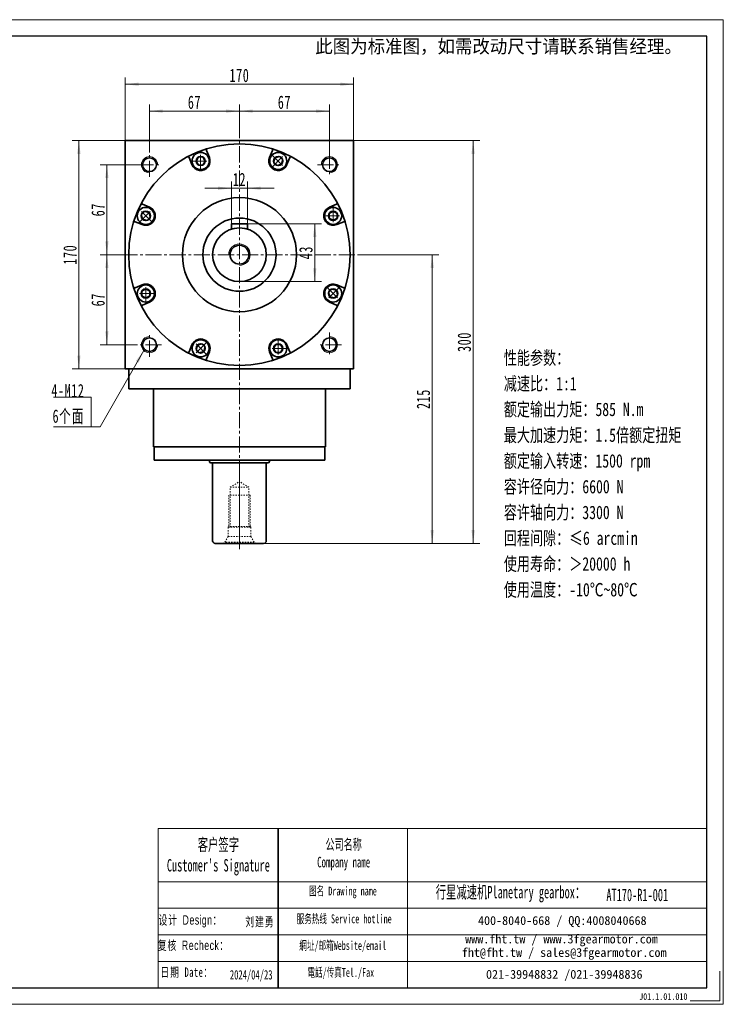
# Model space of a CAD drawing. Header units: millimetres. Extents: x 1760 to 2802, y 1460 to 2194.
# Tile 3 of 3: x 2278 to 2802, y 1460 to 2194. Entities that reach past the tile are written whole.
import ezdxf

# ---------------------------------------------------------------- set-up
doc = ezdxf.new("R2010")
doc.units = ezdxf.units.MM
doc.set_wipeout_variables(frame=1)
doc.linetypes.add('点画线', pattern=[18, 12, -2, 2, -2])
doc.linetypes.add('虚线', pattern=[2, 1, -1])
doc.layers.get('0').update_dxf_attribs({"lineweight": 35})
doc.layers.add('6文字层', color=3, linetype='Continuous')
for name, color, linetype, lineweight in [('7标注层', 4, 'Continuous', 18), ('SLD-0', 7, 'Continuous', 18), ('中心线层', 1, '点画线', 18), ('图框_外框线', 7, 'Continuous', 18), ('尺寸线层', 3, 'Continuous', 18), ('粗实线层', 7, 'Continuous', 35)]:
    doc.layers.add(name, color=color, linetype=linetype, lineweight=lineweight)
doc.styles.add('SLDTEXTSTYLE4', font='txt', dxfattribs={"width": 0.611111})
doc.styles.add('标准', font='txt', dxfattribs={"width": 0.667})
doc.styles.add('样式 1', font='txt', dxfattribs={"width": 0.8})
doc.dimstyles.new('a4-1-1.5', dxfattribs={"dimtxt": 4.5, "dimasz": 4.5, "dimexe": 2.25, "dimexo": 0, "dimgap": 0.75, "dimtad": 1, "dimdec": 3, "dimdsep": 46, "dimtxsty": '标准', "dimblk": '_CAXARROW', "dimcen": 0, "dimdle": 9, "dimazin": 2, "dimtfac": 0.707107, "dimtdec": 3, "dimtix": 1, "dimtmove": 2, "dimatfit": 3, "dimfxl": 0, "dimfrac": 2, "dimtolj": 1, "dimarcsym": 0})

# ---------------------------------------------------------------- blocks, each defined once
blk = doc.blocks.new('*X19')
at = {"layer": '尺寸线层', "linetype": 'Continuous'}
for points in [[(2356.45, 2145.54), (2366.35, 2146.78), (2366.35, 2144.3)], [(2526.45, 2145.54), (2516.55, 2146.78), (2516.55, 2144.3)]]:
    blk.add_hatch(color=0, dxfattribs=at).paths.add_polyline_path(points, flags=0)
at = {"layer": '尺寸线层', "color": 0, "linetype": 'Continuous'}
for p, q in [((2356.45, 2103.63), (2356.45, 2150.49)), ((2526.45, 2103.63), (2526.45, 2150.49)), ((2356.45, 2145.54), (2526.45, 2145.54))]:
    blk.add_line(p, q, dxfattribs=at)
at = {"layer": '尺寸线层', "color": 0, "insert": (2441.45, 2152.09), "char_height": 9.9, "width": 26.3133, "attachment_point": 5, "line_spacing_factor": 1.15057, "style": '标准'}
blk.add_mtext('\\T1.1;170', dxfattribs=at)
blk = doc.blocks.new('_CAXARROW')
blk.add_hatch(color=0).paths.add_polyline_path([(0, 0), (-1, 0.125), (-1, -0.125)], flags=0)
blk = doc.blocks.new('*X20')
at = {"layer": '尺寸线层', "linetype": 'Continuous'}
for points in [[(2615.48, 2103.63), (2616.72, 2093.73), (2614.24, 2093.73)], [(2615.48, 1803.63), (2616.72, 1813.53), (2614.24, 1813.53)]]:
    blk.add_hatch(color=0, dxfattribs=at).paths.add_polyline_path(points, flags=0)
at = {"layer": '尺寸线层', "color": 0, "linetype": 'Continuous'}
for p, q in [((2526.45, 2103.63), (2620.43, 2103.63)), ((2615.48, 2103.63), (2615.48, 1803.63)), ((2459.45, 1803.63), (2620.43, 1803.63))]:
    blk.add_line(p, q, dxfattribs=at)
at = {"layer": '尺寸线层', "color": 0, "insert": (2608.94, 1953.63), "char_height": 9.9, "width": 26.0277, "attachment_point": 5, "rotation": 90, "line_spacing_factor": 1.15057, "style": '标准'}
blk.add_mtext('\\T1.1;300', dxfattribs=at)
blk = doc.blocks.new('*X21')
at = {"layer": '尺寸线层', "linetype": 'Continuous'}
for points in [[(2584.99, 2018.63), (2586.23, 2008.73), (2583.75, 2008.73)], [(2584.99, 1803.63), (2586.23, 1813.53), (2583.75, 1813.53)]]:
    blk.add_hatch(color=0, dxfattribs=at).paths.add_polyline_path(points, flags=0)
at = {"layer": '尺寸线层', "color": 0, "linetype": 'Continuous'}
for p, q in [((2529.45, 2018.63), (2589.94, 2018.63)), ((2584.99, 2018.63), (2584.99, 1803.63)), ((2459.45, 1803.63), (2589.94, 1803.63))]:
    blk.add_line(p, q, dxfattribs=at)
at = {"layer": '尺寸线层', "color": 0, "insert": (2578.44, 1911.13), "char_height": 9.9, "width": 26.0991, "attachment_point": 5, "rotation": 90, "line_spacing_factor": 1.15057, "style": '标准'}
blk.add_mtext('\\T1.1;215', dxfattribs=at)
blk = doc.blocks.new('*X22')
at = {"layer": '尺寸线层', "linetype": 'Continuous'}
for points in [[(2374.45, 2125.55), (2384.35, 2126.79), (2384.35, 2124.31)], [(2441.45, 2125.55), (2431.55, 2126.79), (2431.55, 2124.31)]]:
    blk.add_hatch(color=0, dxfattribs=at).paths.add_polyline_path(points, flags=0)
at = {"layer": '尺寸线层', "color": 0, "linetype": 'Continuous'}
for p, q in [((2374.45, 2094.63), (2374.45, 2130.5)), ((2441.45, 2106.63), (2441.45, 2130.5)), ((2374.45, 2125.55), (2441.45, 2125.55))]:
    blk.add_line(p, q, dxfattribs=at)
at = {"layer": '尺寸线层', "color": 0, "insert": (2407.95, 2132.1), "char_height": 9.9, "width": 19.8, "attachment_point": 5, "line_spacing_factor": 1.15057, "style": '标准'}
blk.add_mtext('\\T1.1;67', dxfattribs=at)
blk = doc.blocks.new('*X23')
at = {"layer": '尺寸线层', "linetype": 'Continuous'}
for points in [[(2441.45, 2125.55), (2451.35, 2126.79), (2451.35, 2124.31)], [(2508.45, 2125.55), (2498.55, 2126.79), (2498.55, 2124.31)]]:
    blk.add_hatch(color=0, dxfattribs=at).paths.add_polyline_path(points, flags=0)
at = {"layer": '尺寸线层', "color": 0, "linetype": 'Continuous'}
for p, q in [((2441.45, 2106.63), (2441.45, 2130.5)), ((2508.45, 2094.63), (2508.45, 2130.5)), ((2441.45, 2125.55), (2508.45, 2125.55))]:
    blk.add_line(p, q, dxfattribs=at)
at = {"layer": '尺寸线层', "color": 0, "insert": (2474.95, 2132.1), "char_height": 9.9, "width": 19.8, "attachment_point": 5, "line_spacing_factor": 1.15057, "style": '标准'}
blk.add_mtext('\\T1.1;67', dxfattribs=at)
blk = doc.blocks.new('*X24')
at = {"layer": '尺寸线层', "linetype": 'Continuous'}
for points in [[(2342.73, 2085.63), (2343.96, 2075.73), (2341.49, 2075.73)], [(2342.73, 2018.63), (2343.96, 2028.53), (2341.49, 2028.53)]]:
    blk.add_hatch(color=0, dxfattribs=at).paths.add_polyline_path(points, flags=0)
at = {"layer": '尺寸线层', "color": 0, "linetype": 'Continuous'}
for p, q in [((2365.45, 2085.63), (2337.78, 2085.63)), ((2342.73, 2085.63), (2342.73, 2018.63)), ((2353.45, 2018.63), (2337.78, 2018.63))]:
    blk.add_line(p, q, dxfattribs=at)
at = {"layer": '尺寸线层', "color": 0, "insert": (2336.18, 2052.13), "char_height": 9.9, "width": 19.8, "attachment_point": 5, "rotation": 90, "line_spacing_factor": 1.15057, "style": '标准'}
blk.add_mtext('\\T1.1;67', dxfattribs=at)
blk = doc.blocks.new('*X25')
at = {"layer": '尺寸线层', "linetype": 'Continuous'}
for points in [[(2342.73, 2018.63), (2343.96, 2008.73), (2341.49, 2008.73)], [(2342.73, 1951.63), (2343.96, 1961.53), (2341.49, 1961.53)]]:
    blk.add_hatch(color=0, dxfattribs=at).paths.add_polyline_path(points, flags=0)
at = {"layer": '尺寸线层', "color": 0, "linetype": 'Continuous'}
for p, q in [((2353.45, 2018.63), (2337.78, 2018.63)), ((2342.73, 2018.63), (2342.73, 1951.63)), ((2365.45, 1951.63), (2337.78, 1951.63))]:
    blk.add_line(p, q, dxfattribs=at)
at = {"layer": '尺寸线层', "color": 0, "insert": (2336.18, 1985.13), "char_height": 9.9, "width": 19.8, "attachment_point": 5, "rotation": 90, "line_spacing_factor": 1.15057, "style": '标准'}
blk.add_mtext('\\T1.1;67', dxfattribs=at)
blk = doc.blocks.new('*X26')
at = {"layer": '尺寸线层', "linetype": 'Continuous'}
for points in [[(2321.86, 2103.63), (2323.1, 2093.73), (2320.62, 2093.73)], [(2321.86, 1933.63), (2323.1, 1943.53), (2320.62, 1943.53)]]:
    blk.add_hatch(color=0, dxfattribs=at).paths.add_polyline_path(points, flags=0)
at = {"layer": '尺寸线层', "color": 0, "linetype": 'Continuous'}
for p, q in [((2356.45, 2103.63), (2316.91, 2103.63)), ((2321.86, 2103.63), (2321.86, 1933.63)), ((2356.45, 1933.63), (2316.91, 1933.63))]:
    blk.add_line(p, q, dxfattribs=at)
at = {"layer": '尺寸线层', "color": 0, "insert": (2315.31, 2018.63), "char_height": 9.9, "width": 26.3133, "attachment_point": 5, "rotation": 90, "line_spacing_factor": 1.15057, "style": '标准'}
blk.add_mtext('\\T1.1;170', dxfattribs=at)
blk = doc.blocks.new('*X27')
at = {"layer": '尺寸线层', "linetype": 'Continuous'}
for points in [[(2497.52, 2041.63), (2498.76, 2031.73), (2496.28, 2031.73)], [(2497.52, 1998.63), (2498.76, 2008.53), (2496.28, 2008.53)]]:
    blk.add_hatch(color=0, dxfattribs=at).paths.add_polyline_path(points, flags=0)
at = {"layer": '尺寸线层', "color": 0, "linetype": 'Continuous'}
for p, q in [((2447.45, 2041.63), (2502.47, 2041.63)), ((2497.52, 2041.63), (2497.52, 1998.63)), ((2441.45, 1998.63), (2502.47, 1998.63))]:
    blk.add_line(p, q, dxfattribs=at)
at = {"layer": '尺寸线层', "color": 0, "insert": (2490.97, 2020.13), "char_height": 9.9, "width": 19.8, "attachment_point": 5, "rotation": 90, "line_spacing_factor": 1.15057, "style": '标准'}
blk.add_mtext('\\T1.1;43', dxfattribs=at)
blk = doc.blocks.new('*X28')
at = {"layer": '尺寸线层', "linetype": 'Continuous'}
for points in [[(2435.45, 2068.1), (2425.55, 2066.86), (2425.55, 2069.34)], [(2447.45, 2068.1), (2457.35, 2066.86), (2457.35, 2069.34)]]:
    blk.add_hatch(color=0, dxfattribs=at).paths.add_polyline_path(points, flags=0)
at = {"layer": '尺寸线层', "color": 0, "linetype": 'Continuous'}
for p, q in [((2467.25, 2068.1), (2415.65, 2068.1)), ((2435.45, 2041.63), (2435.45, 2073.05)), ((2447.45, 2041.63), (2447.45, 2073.05))]:
    blk.add_line(p, q, dxfattribs=at)
at = {"layer": '尺寸线层', "color": 0, "insert": (2441.45, 2074.65), "char_height": 9.9, "width": 19.8, "attachment_point": 5, "line_spacing_factor": 1.15057, "style": '标准'}
blk.add_mtext('\\T1.1;12', dxfattribs=at)
blk = doc.blocks.new('*X29')
at = {"layer": '中心线层', "linetype": '点画线', "lineweight": 18}
for p, q in [((0, -7.37), (0, 7.37)), ((-7.37, 0), (7.37, 0))]:
    blk.add_line(p, q, dxfattribs=at)
at = {"layer": '粗实线层'}
for p, q in [((-3.46, 0), (-1.73, 3)), ((-3.46, 0), (-1.73, -3)), ((-1.73, 3), (1.73, 3)), ((3.46, 0), (1.73, 3)), ((3.46, 0), (1.73, 3)), ((3.46, 0), (1.73, -3)), ((-1.73, -3), (1.73, -3))]:
    blk.add_line(p, q, dxfattribs=at)
blk.add_circle((0, 0), 3.46, dxfattribs=at)
for start, end in [(0, 180), (180, 360)]:
    blk.add_arc((0, 0), 6.37, start, end, dxfattribs=at)
blk = doc.blocks.new('*X30')
at = {"layer": '尺寸线层', "linetype": 'Continuous'}
blk.add_hatch(color=0, dxfattribs=at).paths.add_polyline_path([(39.19, 56.94), (35.35, 47.73), (33.2, 48.96)], flags=0)
at = {"layer": '尺寸线层', "color": 0, "linetype": 'Continuous'}
blk.add_line((39.19, 56.94), (6.6, 0), dxfattribs=at)
at = {"layer": '尺寸线层', "color": 0}
for p, q in [((0, 22.2), (-28.12, 22.2)), ((0, 0), (0, 22.2)), ((6.6, 0), (0, 0)), ((0, 0), (-28.12, 0))]:
    blk.add_line(p, q, dxfattribs=at)
at = {"layer": '尺寸线层', "color": 0, "insert": (-4.95, 1.98), "char_height": 9.9, "width": 46.3445, "attachment_point": 9, "line_spacing_factor": 1.15057, "style": '标准'}
blk.add_mtext('\\T1.1;4-M12\\P6个面', dxfattribs=at)
blk = doc.blocks.new('m16螺纹中心孔_7')
at = {"layer": '中心线层', "linetype": '点画线', "lineweight": 18}
blk.add_line((49.71, 0), (-4.25, 0), dxfattribs=at)
at = {"layer": '粗实线层', "color": 6, "linetype": '虚线', "lineweight": 18}
for p, q in [((0, -12.65), (0, 12.65)), ((0, 12.65), (0.99, 10.93)), ((5.2, 8.5), (0.99, 10.93)), ((0.99, -10.93), (0.99, 10.93)), ((12, 8.5), (5.2, 8.5)), ((5.2, -8.5), (5.2, 8.5)), ((12.5, 8), (12, 8.5)), ((12, -8.5), (12, 8.5)), ((36, 8), (12.5, 8)), ((12.5, -8), (12.5, 8)), ((36, -8), (36, 8)), ((12, 7), (42, 7)), ((42, 7), (46.04, 0)), ((42, 7), (42, -7)), ((42, -7), (46.04, 0)), ((12, -7), (42, -7)), ((0, -12.65), (0.99, -10.93)), ((5.2, -8.5), (0.99, -10.93)), ((12, -8.5), (5.2, -8.5)), ((12.5, -8), (12, -8.5)), ((36, -8), (12.5, -8))]:
    blk.add_line(p, q, dxfattribs=at)
blk = doc.blocks.new('提示字样')
at = {"layer": '6文字层', "insert": (1.21, 11.52), "char_height": 10, "width": 317.6795, "attachment_point": 1}
blk.add_mtext('{\\C1;此图为标准图，如需改动尺寸请联系销售经理。}', dxfattribs=at)

msp = doc.modelspace()

# ---------------------------------------------------------------- linework, layer by layer
msp.add_line((2470.2808, 1591.2975), (2470.2808, 1472.7874))
at = {"layer": '7标注层', "color": 0}
msp.add_line((2380.8834, 1591.2975), (2380.8834, 1472.8076), dxfattribs=at)
at = {"layer": '中心线层'}
for p, q in [((2441.4493, 1799.3834), (2441.4493, 2106.6334)), ((2374.4493, 2076.6334), (2374.4493, 2094.6334)), ((2508.4493, 2094.6334), (2508.4493, 2076.6334)), ((2365.4493, 2085.6334), (2383.4493, 2085.6334)), ((2499.4493, 2085.6334), (2517.4493, 2085.6334)), ((2353.4493, 2018.6334), (2529.4493, 2018.6334)), ((2374.4493, 1942.6334), (2374.4493, 1960.6334)), ((2508.4493, 1960.6334), (2508.4493, 1942.6334)), ((2383.4493, 1951.6334), (2365.4493, 1951.6334)), ((2517.4493, 1951.6334), (2499.4493, 1951.6334))]:
    msp.add_line(p, q, dxfattribs=at)
at = {"layer": '图框_外框线'}
for p, q in [((2380.8834, 1591.2975), (2470.2808, 1591.2975)), ((2470.2808, 1591.2975), (2470.2808, 1472.8076)), ((2470.2808, 1591.2975), (2789.4551, 1591.2975)), ((2566.6004, 1591.2975), (2566.6004, 1472.8076)), ((2380.8834, 1551.7573), (2470.2808, 1551.7573)), ((2470.2808, 1551.7573), (2789.4551, 1551.7573)), ((2380.8834, 1531.9873), (2789.4551, 1531.9873)), ((2380.8834, 1512.2172), (2789.4551, 1512.2172)), ((2380.8834, 1492.4471), (2789.4551, 1492.4471))]:
    msp.add_line(p, q, dxfattribs=at)
at = {"layer": '图框_外框线', "color": 3}
msp.add_lwpolyline([(2799.3292, 1485.1503), (2799.3292, 1462.9335), (2777.1124, 1462.9335)], dxfattribs=at)
at = {"layer": '粗实线层'}
for p, q in [((2356.4493, 1933.6334), (2356.4493, 2103.6334)), ((2356.4493, 2103.6334), (2526.4493, 2103.6334)), ((2526.4493, 1933.6334), (2526.4493, 2103.6334)), ((2447.4493, 2041.6334), (2435.4493, 2041.6334)), ((2435.4493, 2041.6334), (2435.4493, 2037.7122)), ((2447.4493, 2037.7122), (2447.4493, 2041.6334)), ((2358.9493, 1933.6334), (2358.9493, 1918.6334)), ((2523.9493, 1933.6334), (2523.9493, 1918.6334)), ((2358.9493, 1918.6334), (2523.9493, 1918.6334)), ((2377.4493, 1875.6334), (2377.4493, 1918.6334)), ((2505.4493, 1875.6334), (2505.4493, 1918.6334)), ((2377.4493, 1875.6334), (2505.4493, 1875.6334)), ((2377.9493, 1865.6334), (2377.9493, 1875.6334)), ((2504.9493, 1865.6334), (2504.9493, 1875.6334)), ((2377.9493, 1865.6334), (2504.9493, 1865.6334)), ((2419.1993, 1865.6334), (2419.1993, 1864.6334)), ((2462.6993, 1863.6334), (2420.1993, 1863.6334)), ((2421.4493, 1805.6334), (2421.4493, 1863.6334)), ((2461.4493, 1805.6334), (2461.4493, 1863.6334)), ((2463.6993, 1865.6334), (2463.6993, 1864.6334)), ((2423.4493, 1803.6334), (2459.4493, 1803.6334))]:
    msp.add_line(p, q, dxfattribs=at)
msp.add_lwpolyline([(2526.4493, 1933.6334), (2356.4493, 1933.6334)], dxfattribs=at)
for centre, radius in [((2441.4493, 2018.6334), 82.5), ((2374.4493, 2085.6334), 5.1), ((2508.4493, 2085.6334), 5.1), ((2441.4493, 2018.6334), 42.5), ((2441.4493, 2018.6334), 27.25), ((2441.4493, 2018.6334), 20), ((2441.4493, 2018.6334), 7), ((2374.4493, 1951.6334), 5.1), ((2508.4493, 1951.6334), 5.1)]:
    msp.add_circle(centre, radius, dxfattribs=at)
at = {"layer": '粗实线层', "lineweight": 18}
for centre, radius, start, end in [((2374.4493, 2085.6334), 6, 0, 270), ((2508.4493, 2085.6334), 6, 270, 180), ((2441.4493, 2018.6334), 8, 270, 180), ((2374.4493, 1951.6334), 6, 90, 360), ((2508.4493, 1951.6334), 6, 180, 90)]:
    msp.add_arc(centre, radius, start, end, dxfattribs=at)
at = {"layer": '粗实线层'}
for centre, radius, start, end in [((2420.1993, 1864.6334), 1, 180, 270), ((2462.6993, 1864.6334), 1, 269.9999999, 359.9999999), ((2423.4493, 1805.6334), 2, 180, 270), ((2459.4493, 1805.6334), 2, 269.9999999, 359.9999999)]:
    msp.add_arc(centre, radius, start, end, dxfattribs=at)

# ---------------------------------------------------------------- block references
at = {"layer": '尺寸线层'}
msp.add_blockref('*X30', (2331.0166, 1890.4511), dxfattribs=at)
at = {"layer": '粗实线层'}
msp.add_blockref('提示字样', (2496.7092, 2167.2449), dxfattribs=at)
at = {"layer": '粗实线层', "rotation": 90}
msp.add_blockref('m16螺纹中心孔_7', (2441.4493, 1803.6334), dxfattribs=at)

# ---------------------------------------------------------------- texts
at = {"layer": '6文字层', "insert": (2739.1455, 1468.7441), "char_height": 5, "width": 43.304423, "attachment_point": 1, "style": '样式 1'}
msp.add_mtext('J01.1.01.010', dxfattribs=at)
at = {"layer": 'SLD-0', "color": 1, "attachment_point": 2}
for s, insert, char_height, width, style in [("{\\fSimSun|b1|i0|c134|p2;客户签字\\PCustomer's Signature}", (2425.7362, 1583.9824), 9.226036, 114.772837, 'SLDTEXTSTYLE4'), ('{\\fSimSun|b1|i0|c134|p2;公司名称\\PCompany name}', (2519.0515, 1583.4926), 7.908031, 102.384307, 'SLDTEXTSTYLE4'), ('{\\fSimSun|b1|i0|c134|p2;图名 Drawing name}', (2518.511, 1548.113), 6.590026, 84.277757, 'SLDTEXTSTYLE4'), ('{\\fSimSun|b1|i0|c134|p2;  \\H1.1667x;行星减速机Planetary gearbox\\fSimSun|b0|i0|c134|p2;：}', (2640.0022, 1548.6213), 7.908031, 124.374661, 'SLDTEXTSTYLE4'), ('AT170-R1-001', (2737.7025, 1546.5217), 9.226036, 67.142291, 'SLDTEXTSTYLE4'), ('{\\fSimSun|b0|i0|c134|p2;\\T1.1;设计 \\fArial|b0|i0|c0|p34;Design\\fSimSun|b0|i0|c134|p2;：}', (2404.876, 1526.7637), 7, 105.409349, '标准'), ('{\\fSimSun|b0|i0|c134|p2;\\T1.1;刘建勇}', (2456.6721, 1525.4802), 7, 31.971711, '标准'), ('{\\fSimSun|b1|i0|c134|p2;服务热线 Service hotline}', (2519.4455, 1527.3908), 6.590026, 93.893518, 'SLDTEXTSTYLE4'), ('{\\fSimSun|b0|i0|c134|p2;\\T1.1;复核 \\fArial|b0|i0|c0|p34;Recheck\\fSimSun|b0|i0|c134|p2;：}', (2407.1317, 1507.8893), 7, 96.443661, '标准'), ('{\\fSimSun|b1|i0|c134|p2;網址/邮箱Website/email}', (2518.4193, 1507.5361), 6.590026, 97.734315, 'SLDTEXTSTYLE4'), ('{\\T1.1;日期 Date：}', (2402.1811, 1487.8964), 7, 101.872708, '标准'), ('{\\fSimSun|b1|i0|c134|p2;電話/传真Tel./Fax}', (2516.9429, 1487.5266), 6.590026, 98.909772, 'SLDTEXTSTYLE4'), ('2024/04/23', (2450.1874, 1485.958), 7, 31.971711, '标准')]:
    msp.add_mtext(s, dxfattribs=dict(at, insert=insert, char_height=char_height, width=width, style=style))
at = {"layer": 'SLD-0', "color": 1, "char_height": 6.590026, "attachment_point": 2}
for s, insert, width in [('{\\fSimSun|b1|i0|c134|p2;400-8040-668 / QQ:4008040668}', (2681.8921, 1526.1316), 191.871293), ('{\\fSimSun|b1|i0|c134|p2;www.fht.tw / www.3fgearmotor.com }', (2681.2845, 1512.4055), 192.087287), ('{\\fSimSun|b1|i0|c134|p2;fht@fht.tw / sales@3fgearmotor.com }', (2683.2928, 1502.3706), 192.087287), ('{\\fSimSun|b1|i0|c134|p2;021-39948832 /021-39948836 }', (2683.3617, 1486.0857), 146.673174)]:
    msp.add_mtext(s, dxfattribs=dict(at, insert=insert, width=width))
at = {"layer": '尺寸线层', "insert": (2638.3116, 1946.8459), "char_height": 10, "width": 219.055524, "attachment_point": 1, "line_spacing_factor": 1.15057, "style": '标准'}
msp.add_mtext('{\\W0.75;性能参数：\\P减速比：1:1\\P额定输出力矩：585 N.m\\P最大加速力矩：1.5倍额定扭矩\\P额定输入转速：1500 rpm\\P容许径向力：6600 N\\P容许轴向力：3300 N\\P回程间隙：≤6 arcmin\\P使用寿命：＞20000 h\\P使用温度：-10℃~80℃', dxfattribs=at)

# ---------------------------------------------------------------- dimensions: what is measured, and where the dimension line sits
at = {"layer": '尺寸线层'}
for base, p1, p2, angle, picture, middle in [((2526.4493, 2145.5387), (2356.4493, 2103.6334), (2526.4493, 2103.6334), 0, '*X19', (2441.4493, 2152.0852)), ((2441.4493, 2125.5498), (2374.4493, 2094.6334), (2441.4493, 2106.6334), 0, '*X22', (2407.9493, 2132.0963)), ((2508.4493, 2125.5498), (2441.4493, 2106.6334), (2508.4493, 2094.6334), 0, '*X23', (2474.9493, 2132.0963)), ((2321.8579, 1933.6334), (2356.4493, 2103.6334), (2356.4493, 1933.6334), 270, '*X26', (2315.3114, 2018.6334)), ((2615.4818, 1803.6334), (2526.4493, 2103.6334), (2459.4493, 1803.6334), 270, '*X20', (2608.9353, 1953.6334)), ((2342.7254, 2018.6334), (2365.4493, 2085.6334), (2353.4493, 2018.6334), 270, '*X24', (2336.1789, 2052.1334)), ((2497.5214, 1998.6334), (2447.4493, 2041.6334), (2441.4493, 1998.6334), 270, '*X27', (2490.9749, 2020.1334)), ((2342.7254, 1951.6334), (2353.4493, 2018.6334), (2365.4493, 1951.6334), 270, '*X25', (2336.1789, 1985.1334)), ((2584.9898, 1803.6334), (2529.4493, 2018.6334), (2459.4493, 1803.6334), 270, '*X21', (2578.4433, 1911.1334))]:
    dim = msp.add_linear_dim(base=base, p1=p1, p2=p2, angle=angle, dimstyle='a4-1-1.5', override={"dimsah": 1, "dimtfill": 1, "dimtzin": 8}, dxfattribs=at)
    dim.commit()
    dim.dimension.update_dxf_attribs({"geometry": picture, "text_midpoint": middle, "dimtype": 160})
dim = msp.add_linear_dim(base=(2435.4493, 2068.1002), p1=(2447.4493, 2041.6334), p2=(2435.4493, 2041.6334), dimstyle='a4-1-1.5', override={"dimsah": 1, "dimtfill": 1, "dimtzin": 8}, dxfattribs=at)
dim.commit()
dim.dimension.update_dxf_attribs({"geometry": '*X28', "text_midpoint": (2441.4493, 2074.6467), "dimtype": 160})

# ---------------------------------------------------------------- next in the draw order: wipeouts: each hides what was drawn before it
for points in [[(2418.9217, 2088.3863), (2418.8411, 2089.3964), (2418.8411, 2089.3964), (2418.311, 2091.107), (2417.3254, 2092.6021), (2415.9623, 2093.7636), (2414.3297, 2094.4994), (2412.5567, 2094.7513), (2412.5567, 2094.7513), (2410.7838, 2094.4994), (2409.1511, 2093.7636), (2407.7881, 2092.6021), (2406.8025, 2091.107), (2406.2724, 2089.3964), (2406.2724, 2089.3964), (2406.1917, 2088.3863), (2406.1917, 2088.3863), (2406.4086, 2086.7389), (2407.0445, 2085.2038), (2408.056, 2083.8856), (2409.3742, 2082.874), (2410.9094, 2082.2382), (2412.5567, 2082.0213), (2412.5567, 2082.0213), (2414.5236, 2082.3328), (2416.298, 2083.2369), (2417.7061, 2084.645), (2418.6102, 2086.4194)], [(2474.8427, 2083.8856), (2475.4999, 2084.6569), (2475.4999, 2084.6569), (2476.3346, 2086.2412), (2476.6949, 2087.9954), (2476.5524, 2089.7805), (2475.9182, 2091.4552), (2474.8427, 2092.887), (2474.8427, 2092.887), (2473.4109, 2093.9626), (2471.7361, 2094.5967), (2469.951, 2094.7393), (2468.1969, 2094.379), (2466.6125, 2093.5443), (2466.6125, 2093.5443), (2465.8412, 2092.887), (2465.8412, 2092.887), (2464.8297, 2091.5688), (2464.1938, 2090.0337), (2463.9769, 2088.3863), (2464.1938, 2086.7389), (2464.8297, 2085.2038), (2465.8412, 2083.8856), (2465.8412, 2083.8856), (2467.4523, 2082.715), (2469.3462, 2082.0997), (2471.3376, 2082.0997), (2473.2316, 2082.715)], [(2376.1972, 2052.0267), (2375.4258, 2052.684), (2375.4258, 2052.684), (2373.8415, 2053.5187), (2372.0873, 2053.879), (2370.3022, 2053.7364), (2368.6275, 2053.1023), (2367.1957, 2052.0267), (2367.1957, 2052.0267), (2366.1202, 2050.5949), (2365.486, 2048.9202), (2365.3434, 2047.1351), (2365.7038, 2045.3809), (2366.5385, 2043.7966), (2366.5385, 2043.7966), (2367.1957, 2043.0253), (2367.1957, 2043.0253), (2368.5139, 2042.0137), (2370.049, 2041.3779), (2371.6964, 2041.161), (2373.3438, 2041.3779), (2374.8789, 2042.0137), (2376.1972, 2043.0253), (2376.1972, 2043.0253), (2377.3677, 2044.6363), (2377.9831, 2046.5303), (2377.9831, 2048.5217), (2377.3677, 2050.4156)], [(2511.2022, 2041.161), (2512.2124, 2041.2417), (2512.2124, 2041.2417), (2513.9229, 2041.7718), (2515.4181, 2042.7573), (2516.5795, 2044.1204), (2517.3153, 2045.753), (2517.5672, 2047.526), (2517.5672, 2047.526), (2517.3153, 2049.299), (2516.5795, 2050.9316), (2515.4181, 2052.2946), (2513.9229, 2053.2802), (2512.2124, 2053.8103), (2512.2124, 2053.8103), (2511.2022, 2053.891), (2511.2022, 2053.891), (2509.5549, 2053.6741), (2508.0197, 2053.0382), (2506.7015, 2052.0267), (2505.69, 2050.7085), (2505.0541, 2049.1734), (2504.8372, 2047.526), (2504.8372, 2047.526), (2505.1488, 2045.5591), (2506.0528, 2043.7847), (2507.461, 2042.3766), (2509.2353, 2041.4725)], [(2371.6964, 1996.1058), (2370.6863, 1996.0251), (2370.6863, 1996.0251), (2368.9758, 1995.495), (2367.4806, 1994.5094), (2366.3192, 1993.1464), (2365.5833, 1991.5138), (2365.3314, 1989.7408), (2365.3314, 1989.7408), (2365.5833, 1987.9678), (2366.3192, 1986.3352), (2367.4806, 1984.9721), (2368.9758, 1983.9866), (2370.6863, 1983.4565), (2370.6863, 1983.4565), (2371.6964, 1983.3758), (2371.6964, 1983.3758), (2373.3438, 1983.5927), (2374.8789, 1984.2285), (2376.1972, 1985.2401), (2377.2087, 1986.5583), (2377.8446, 1988.0934), (2378.0614, 1989.7408), (2378.0614, 1989.7408), (2377.7499, 1991.7077), (2376.8458, 1993.482), (2375.4377, 1994.8902), (2373.6633, 1995.7943)], [(2506.7015, 1985.2401), (2507.4728, 1984.5828), (2507.4728, 1984.5828), (2509.0572, 1983.7481), (2510.8113, 1983.3878), (2512.5964, 1983.5304), (2514.2712, 1984.1645), (2515.703, 1985.2401), (2515.703, 1985.2401), (2516.7785, 1986.6719), (2517.4127, 1988.3466), (2517.5552, 1990.1317), (2517.1949, 1991.8858), (2516.3602, 1993.4702), (2516.3602, 1993.4702), (2515.703, 1994.2415), (2515.703, 1994.2415), (2514.3847, 1995.253), (2512.8496, 1995.8889), (2511.2022, 1996.1058), (2509.5549, 1995.8889), (2508.0197, 1995.253), (2506.7015, 1994.2415), (2506.7015, 1994.2415), (2505.531, 1992.6304), (2504.9156, 1990.7365), (2504.9156, 1988.7451), (2505.531, 1986.8511)], [(2408.056, 1953.3812), (2407.3988, 1952.6099), (2407.3988, 1952.6099), (2406.5641, 1951.0255), (2406.2038, 1949.2714), (2406.3463, 1947.4863), (2406.9805, 1945.8116), (2408.056, 1944.3798), (2408.056, 1944.3798), (2409.4878, 1943.3042), (2411.1625, 1942.6701), (2412.9476, 1942.5275), (2414.7018, 1942.8878), (2416.2861, 1943.7225), (2416.2861, 1943.7225), (2417.0575, 1944.3798), (2417.0575, 1944.3798), (2418.069, 1945.698), (2418.7049, 1947.2331), (2418.9217, 1948.8805), (2418.7049, 1950.5279), (2418.069, 1952.063), (2417.0575, 1953.3812), (2417.0575, 1953.3812), (2415.4464, 1954.5517), (2413.5524, 1955.1671), (2411.561, 1955.1671), (2409.6671, 1954.5517)], [(2463.9769, 1948.8805), (2464.0576, 1947.8703), (2464.0576, 1947.8703), (2464.5877, 1946.1598), (2465.5733, 1944.6647), (2466.9363, 1943.5032), (2468.569, 1942.7674), (2470.3419, 1942.5155), (2470.3419, 1942.5155), (2472.1149, 1942.7674), (2473.7475, 1943.5032), (2475.1106, 1944.6647), (2476.0962, 1946.1598), (2476.6263, 1947.8703), (2476.6263, 1947.8703), (2476.7069, 1948.8805), (2476.7069, 1948.8805), (2476.4901, 1950.5279), (2475.8542, 1952.063), (2474.8427, 1953.3812), (2473.5244, 1954.3927), (2471.9893, 1955.0286), (2470.3419, 1955.2455), (2470.3419, 1955.2455), (2468.375, 1954.934), (2466.6007, 1954.0299), (2465.1925, 1952.6217), (2464.2885, 1950.8474)]]:
    msp.add_wipeout(points).dxf.layer = '粗实线层'

# ---------------------------------------------------------------- next in the draw order: linework, layer by layer
at = {"layer": '图框_外框线', "color": 3}
msp.add_lwpolyline([(1765.0154, 1460.465), (2801.7977, 1460.465), (2801.7977, 2193.6182), (1765.0154, 2193.6182)], close=True, dxfattribs=at)
at = {"layer": '图框_外框线', "color": 3, "lineweight": 25}
msp.add_lwpolyline([(1826.7287, 1472.8076), (2789.4551, 1472.8076), (2789.4551, 2181.2755), (1826.7287, 2181.2755)], close=True, dxfattribs=at)
at = {"layer": '粗实线层'}
for p, q in [((2406.0896, 2085.7075), (2403.9441, 2090.8872)), ((2419.0239, 2091.0651), (2416.8784, 2096.2447)), ((2463.8748, 2091.0651), (2466.0203, 2096.2447)), ((2476.8091, 2085.7075), (2478.9546, 2090.8872)), ((2374.3752, 2053.9931), (2369.1956, 2056.1386)), ((2508.5235, 2053.9931), (2513.7031, 2056.1386)), ((2369.0176, 2041.0588), (2363.838, 2043.2043)), ((2513.881, 2041.0588), (2519.0607, 2043.2043)), ((2369.0176, 1996.208), (2363.838, 1994.0625)), ((2513.881, 1996.208), (2519.0607, 1994.0625)), ((2374.3752, 1983.2736), (2369.1956, 1981.1282)), ((2508.5235, 1983.2736), (2513.7031, 1981.1282)), ((2406.0896, 1951.5593), (2403.9441, 1946.3796)), ((2476.8091, 1951.5593), (2478.9546, 1946.3796)), ((2419.0239, 1946.2017), (2416.8784, 1941.0221)), ((2463.8748, 1946.2017), (2466.0203, 1941.0221))]:
    msp.add_line(p, q, dxfattribs=at)
for centre, radius, start, end in [((2417.8023, 2096.6274), 1, 106.8667522, 202.5000219), ((2465.0964, 2096.6274), 1, 337.4999781, 73.1332478), ((2403.0202, 2090.5045), 1, 22.4999781, 118.1332478), ((2412.5567, 2088.3863), 7, 202.5, 22.5), ((2470.3419, 2088.3863), 7, 157.5, 337.5), ((2479.8785, 2090.5045), 1, 61.8667522, 157.5000219), ((2369.5782, 2057.0625), 1, 151.8667522, 247.5000219), ((2371.6964, 2047.526), 7, 247.5, 67.5), ((2511.2022, 2047.526), 7, 112.5, 292.5), ((2513.3204, 2057.0625), 1, 292.4999781, 28.1332478), ((2363.4553, 2042.2804), 1, 67.4999781, 163.1332478), ((2519.4434, 2042.2804), 1, 16.8667522, 112.5000219), ((2363.4553, 1994.9863), 1, 196.8667522, 292.5000219), ((2371.6964, 1989.7408), 7, 292.5, 112.5), ((2511.2022, 1989.7408), 7, 67.5, 247.5), ((2519.4434, 1994.9863), 1, 247.4999781, 343.1332478), ((2369.5782, 1980.2043), 1, 112.4999781, 208.1332478), ((2513.3204, 1980.2043), 1, 331.8667522, 67.5000219), ((2412.5567, 1948.8805), 7, 337.5, 157.5), ((2470.3419, 1948.8805), 7, 22.5, 202.5), ((2403.0202, 1946.7623), 1, 241.8667522, 337.5000219), ((2479.8785, 1946.7623), 1, 202.4999781, 298.1332478), ((2417.8023, 1940.6394), 1, 157.4999781, 253.1332478), ((2465.0964, 1940.6394), 1, 286.8667522, 22.5000219)]:
    msp.add_arc(centre, radius, start, end, dxfattribs=at)

# ---------------------------------------------------------------- next in the draw order: block references
for p, rotation in [((2470.3419, 2088.3863), 315.0000000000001), ((2371.6964, 2047.526), 45.00000000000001), ((2511.2022, 2047.526), 270), ((2371.6964, 1989.7408), 90), ((2511.2022, 1989.7408), 225.0000000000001), ((2412.5567, 1948.8805), 135.0000000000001), ((2470.3419, 1948.8805), 180)]:
    msp.add_blockref('*X29', p, dxfattribs=dict(at, rotation=rotation))
msp.add_blockref('*X29', (2412.5567, 2088.3863), dxfattribs=at)

doc.saveas('drawing.dxf')
